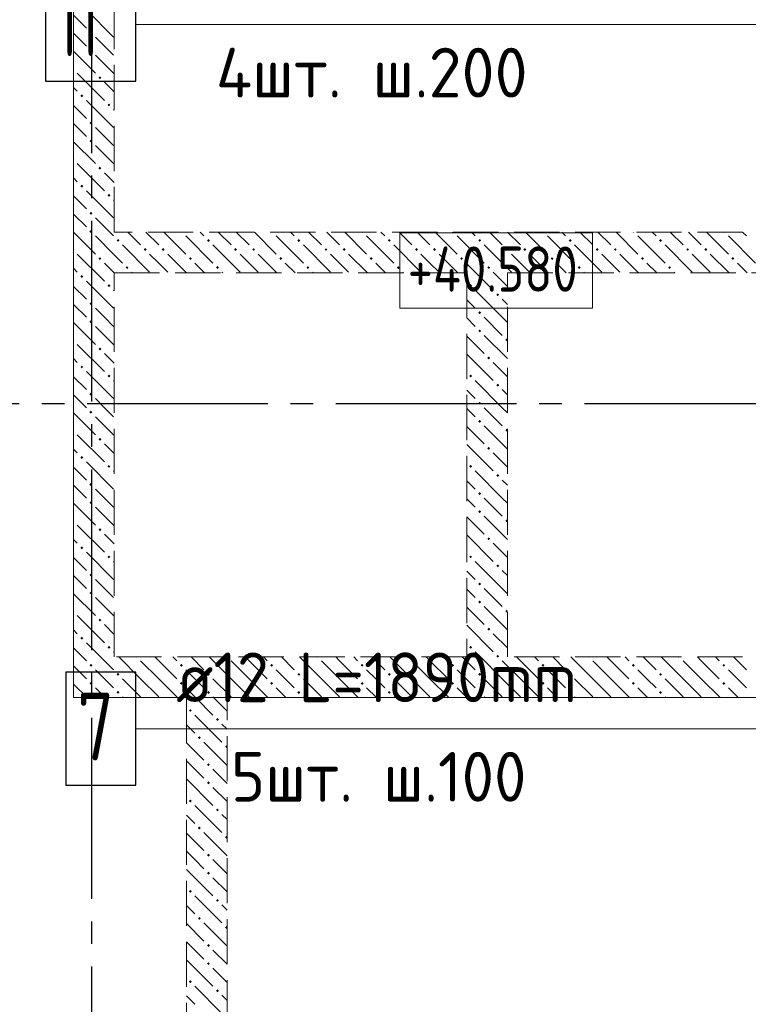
# Model space of a CAD drawing. Header units: millimetres. Extents: x 0 to 40665, y 0 to 42000.
# Tile 14 of 18: x 5233 to 8456, y 33333 to 37690. Entities that reach past the tile are written whole.
import ezdxf

# ---------------------------------------------------------------- set-up
doc = ezdxf.new("R2010")
doc.units = ezdxf.units.MM
doc.linetypes.add('______2', pattern=[270, 200, -70])
doc.linetypes.add('______5', pattern=[1100, 800, -100, 100, -100])
for name, color, linetype, lineweight in [('Высотные отметки', 7, 'Continuous', 25), ('ДОП Верх по Х', 7, 'Continuous', 25), ('ЖБ Перекрытие верхний уровень', 7, 'Continuous', 35), ('ЖБ Стена верхний уровень', 7, 'Continuous', 35), ('Оси', 40, '______5', 18), ('Позиционная метка номер позиции', 7, 'Continuous', 13)]:
    doc.layers.add(name, color=color, linetype=linetype, lineweight=lineweight)
doc.styles.add('GOST 2.304-81', font='txt')
doc.styles.add('ISOCPEUR', font='txt')

msp = doc.modelspace()

# ---------------------------------------------------------------- hatches: boundary and pattern name
at = {"layer": 'ЖБ Стена верхний уровень', "linetype": 'Continuous', "lineweight": 18, "transparency": 33554687}
for points in [[(5541, 37633.1), (5547.5, 37639.6), (5554, 37633.1), (5547.5, 37626.6)], [(5541, 37553.1), (5547.5, 37559.6), (5554, 37553.1), (5547.5, 37546.6)], [(5470.5, 37476.6), (5474, 37473.1), (5470.5, 37469.7)], [(5581, 37433.1), (5587.5, 37439.6), (5594, 37433.1), (5587.5, 37426.6)], [(5501, 37353.1), (5507.5, 37359.6), (5514, 37353.1), (5507.5, 37346.6)], [(5621, 37313.1), (5627.5, 37319.6), (5634, 37313.1), (5627.5, 37306.6)], [(5541, 37233.1), (5547.5, 37239.6), (5554, 37233.1), (5547.5, 37226.6)], [(5541, 37153.1), (5547.5, 37159.6), (5554, 37153.1), (5547.5, 37146.6)], [(5470.5, 37076.6), (5474, 37073.1), (5470.5, 37069.7)], [(5581, 37033.1), (5587.5, 37039.6), (5594, 37033.1), (5587.5, 37026.6)], [(5501, 36953.1), (5507.5, 36959.6), (5514, 36953.1), (5507.5, 36946.6)], [(5621, 36913.1), (5627.5, 36919.6), (5634, 36913.1), (5627.5, 36906.6)], [(5541, 36833.1), (5547.5, 36839.6), (5554, 36833.1), (5547.5, 36826.6)], [(5541, 36753.1), (5547.5, 36759.6), (5554, 36753.1), (5547.5, 36746.6)], [(5950.8, 36750), (5947.5, 36746.6), (5944.1, 36750)], [(6350.8, 36750), (6347.5, 36746.6), (6344.1, 36750)], [(6750.8, 36750), (6747.5, 36746.6), (6744.1, 36750)], [(7150.8, 36750), (7147.5, 36746.6), (7144.1, 36750)], [(7550.8, 36750), (7547.5, 36746.6), (7544.1, 36750)], [(7950.8, 36750), (7947.5, 36746.6), (7944.1, 36750)], [(8350.8, 36750), (8347.5, 36746.6), (8344.1, 36750)], [(5661, 36713.1), (5667.5, 36719.6), (5674, 36713.1), (5667.5, 36706.6)], [(6061, 36713.1), (6067.5, 36719.6), (6074, 36713.1), (6067.5, 36706.6)], [(6461, 36713.1), (6467.5, 36719.6), (6474, 36713.1), (6467.5, 36706.6)], [(6861, 36713.1), (6867.5, 36719.6), (6874, 36713.1), (6867.5, 36706.6)], [(7261, 36713.1), (7267.5, 36719.6), (7274, 36713.1), (7267.5, 36706.6)], [(7661, 36713.1), (7667.5, 36719.6), (7674, 36713.1), (7667.5, 36706.6)], [(8061, 36713.1), (8067.5, 36719.6), (8074, 36713.1), (8067.5, 36706.6)], [(5470.5, 36676.6), (5474, 36673.1), (5470.5, 36669.7)], [(5781, 36673.1), (5787.5, 36679.6), (5794, 36673.1), (5787.5, 36666.6)], [(5861, 36673.1), (5867.5, 36679.6), (5874, 36673.1), (5867.5, 36666.6)], [(6181, 36673.1), (6187.5, 36679.6), (6194, 36673.1), (6187.5, 36666.6)], [(6261, 36673.1), (6267.5, 36679.6), (6274, 36673.1), (6267.5, 36666.6)], [(6581, 36673.1), (6587.5, 36679.6), (6594, 36673.1), (6587.5, 36666.6)], [(6661, 36673.1), (6667.5, 36679.6), (6674, 36673.1), (6667.5, 36666.6)], [(6981, 36673.1), (6987.5, 36679.6), (6994, 36673.1), (6987.5, 36666.6)], [(7061, 36673.1), (7067.5, 36679.6), (7074, 36673.1), (7067.5, 36666.6)], [(7381, 36673.1), (7387.5, 36679.6), (7394, 36673.1), (7387.5, 36666.6)], [(7461, 36673.1), (7467.5, 36679.6), (7474, 36673.1), (7467.5, 36666.6)], [(7781, 36673.1), (7787.5, 36679.6), (7794, 36673.1), (7787.5, 36666.6)], [(7861, 36673.1), (7867.5, 36679.6), (7874, 36673.1), (7867.5, 36666.6)], [(8181, 36673.1), (8187.5, 36679.6), (8194, 36673.1), (8187.5, 36666.6)], [(8261, 36673.1), (8267.5, 36679.6), (8274, 36673.1), (8267.5, 36666.6)], [(5581, 36633.1), (5587.5, 36639.6), (5594, 36633.1), (5587.5, 36626.6)], [(5701, 36593.1), (5707.5, 36599.6), (5714, 36593.1), (5707.5, 36586.6)], [(5981, 36633.1), (5987.5, 36639.6), (5994, 36633.1), (5987.5, 36626.6)], [(6101, 36593.1), (6107.5, 36599.6), (6114, 36593.1), (6107.5, 36586.6)], [(6381, 36633.1), (6387.5, 36639.6), (6394, 36633.1), (6387.5, 36626.6)], [(6501, 36593.1), (6507.5, 36599.6), (6514, 36593.1), (6507.5, 36586.6)], [(6781, 36633.1), (6787.5, 36639.6), (6794, 36633.1), (6787.5, 36626.6)], [(6901, 36593.1), (6907.5, 36599.6), (6914, 36593.1), (6907.5, 36586.6)], [(7181, 36633.1), (7187.5, 36639.6), (7194, 36633.1), (7187.5, 36626.6)], [(7301, 36593.1), (7307.5, 36599.6), (7314, 36593.1), (7307.5, 36586.6)], [(7581, 36633.1), (7587.5, 36639.6), (7594, 36633.1), (7587.5, 36626.6)], [(7701, 36593.1), (7707.5, 36599.6), (7714, 36593.1), (7707.5, 36586.6)], [(7981, 36633.1), (7987.5, 36639.6), (7994, 36633.1), (7987.5, 36626.6)], [(8101, 36593.1), (8107.5, 36599.6), (8114, 36593.1), (8107.5, 36586.6)], [(8381, 36633.1), (8387.5, 36639.6), (8394, 36633.1), (8387.5, 36626.6)], [(5501, 36553.1), (5507.5, 36559.6), (5514, 36553.1), (5507.5, 36546.6)], [(5621, 36513.1), (5627.5, 36519.6), (5634, 36513.1), (5627.5, 36506.6)], [(7221, 36513.1), (7227.5, 36519.6), (7234, 36513.1), (7227.5, 36506.6)], [(7341, 36473.1), (7347.5, 36479.6), (7354, 36473.1), (7347.5, 36466.6)], [(5541, 36433.1), (5547.5, 36439.6), (5554, 36433.1), (5547.5, 36426.6)], [(7261, 36393.1), (7267.5, 36399.6), (7274, 36393.1), (7267.5, 36386.6)], [(5541, 36353.1), (5547.5, 36359.6), (5554, 36353.1), (5547.5, 36346.6)], [(7261, 36313.1), (7267.5, 36319.6), (7274, 36313.1), (7267.5, 36306.6)], [(5470.5, 36276.6), (5474, 36273.1), (5470.5, 36269.7)], [(7381, 36273.1), (7387.5, 36279.6), (7390.5, 36276.6), (7390.5, 36269.7), (7387.5, 36266.6)], [(5581, 36233.1), (5587.5, 36239.6), (5594, 36233.1), (5587.5, 36226.6)], [(7301, 36193.1), (7307.5, 36199.6), (7314, 36193.1), (7307.5, 36186.6)], [(5501, 36153.1), (5507.5, 36159.6), (5514, 36153.1), (5507.5, 36146.6)], [(5621, 36113.1), (5627.5, 36119.6), (5634, 36113.1), (5627.5, 36106.6)], [(7221, 36113.1), (7227.5, 36119.6), (7234, 36113.1), (7227.5, 36106.6)], [(7341, 36073.1), (7347.5, 36079.6), (7354, 36073.1), (7347.5, 36066.6)], [(5541, 36033.1), (5547.5, 36039.6), (5554, 36033.1), (5547.5, 36026.6)], [(7261, 35993.1), (7267.5, 35999.6), (7274, 35993.1), (7267.5, 35986.6)], [(5541, 35953.1), (5547.5, 35959.6), (5554, 35953.1), (5547.5, 35946.6)], [(7261, 35913.1), (7267.5, 35919.6), (7274, 35913.1), (7267.5, 35906.6)], [(5470.5, 35876.6), (5474, 35873.1), (5470.5, 35869.7)], [(7381, 35873.1), (7387.5, 35879.6), (7390.5, 35876.6), (7390.5, 35869.7), (7387.5, 35866.6)], [(5581, 35833.1), (5587.5, 35839.6), (5594, 35833.1), (5587.5, 35826.6)], [(7301, 35793.1), (7307.5, 35799.6), (7314, 35793.1), (7307.5, 35786.6)], [(5501, 35753.1), (5507.5, 35759.6), (5514, 35753.1), (5507.5, 35746.6)], [(5621, 35713.1), (5627.5, 35719.6), (5634, 35713.1), (5627.5, 35706.6)], [(7221, 35713.1), (7227.5, 35719.6), (7234, 35713.1), (7227.5, 35706.6)], [(7341, 35673.1), (7347.5, 35679.6), (7354, 35673.1), (7347.5, 35666.6)], [(5541, 35633.1), (5547.5, 35639.6), (5554, 35633.1), (5547.5, 35626.6)], [(7261, 35593.1), (7267.5, 35599.6), (7274, 35593.1), (7267.5, 35586.6)], [(5541, 35553.1), (5547.5, 35559.6), (5554, 35553.1), (5547.5, 35546.6)], [(7261, 35513.1), (7267.5, 35519.6), (7274, 35513.1), (7267.5, 35506.6)], [(5470.5, 35476.6), (5474, 35473.1), (5470.5, 35469.7)], [(7381, 35473.1), (7387.5, 35479.6), (7390.5, 35476.6), (7390.5, 35469.7), (7387.5, 35466.6)], [(5581, 35433.1), (5587.5, 35439.6), (5594, 35433.1), (5587.5, 35426.6)], [(7301, 35393.1), (7307.5, 35399.6), (7314, 35393.1), (7307.5, 35386.6)], [(5501, 35353.1), (5507.5, 35359.6), (5514, 35353.1), (5507.5, 35346.6)], [(5621, 35313.1), (5627.5, 35319.6), (5634, 35313.1), (5627.5, 35306.6)], [(7221, 35313.1), (7227.5, 35319.6), (7234, 35313.1), (7227.5, 35306.6)], [(7341, 35273.1), (7347.5, 35279.6), (7354, 35273.1), (7347.5, 35266.6)], [(5541, 35233.1), (5547.5, 35239.6), (5554, 35233.1), (5547.5, 35226.6)], [(7261, 35193.1), (7267.5, 35199.6), (7274, 35193.1), (7267.5, 35186.6)], [(5541, 35153.1), (5547.5, 35159.6), (5554, 35153.1), (5547.5, 35146.6)], [(7261, 35113.1), (7267.5, 35119.6), (7274, 35113.1), (7267.5, 35106.6)], [(5470.5, 35076.6), (5474, 35073.1), (5470.5, 35069.7)], [(7381, 35073.1), (7387.5, 35079.6), (7390.5, 35076.6), (7390.5, 35069.7), (7387.5, 35066.6)], [(5581, 35033.1), (5587.5, 35039.6), (5594, 35033.1), (5587.5, 35026.6)], [(7301, 34993.1), (7307.5, 34999.6), (7314, 34993.1), (7307.5, 34986.6)], [(5501, 34953.1), (5507.5, 34959.6), (5514, 34953.1), (5507.5, 34946.6)], [(5621, 34913.1), (5627.5, 34919.6), (5634, 34913.1), (5627.5, 34906.6)], [(7221, 34913.1), (7227.5, 34919.6), (7234, 34913.1), (7227.5, 34906.6)], [(5750.8, 34870), (5747.5, 34866.6), (5744.1, 34870)], [(6150.8, 34870), (6147.5, 34866.6), (6144.1, 34870)], [(6550.8, 34870), (6547.5, 34866.6), (6544.1, 34870)], [(6950.8, 34870), (6947.5, 34866.6), (6944.1, 34870)], [(7341, 34873.1), (7347.5, 34879.6), (7354, 34873.1), (7350.8, 34870), (7344.1, 34870)], [(7350.8, 34870), (7347.5, 34866.6), (7344.1, 34870)], [(7750.8, 34870), (7747.5, 34866.6), (7744.1, 34870)], [(8150.8, 34870), (8147.5, 34866.6), (8144.1, 34870)], [(5541, 34833.1), (5547.5, 34839.6), (5554, 34833.1), (5547.5, 34826.6)], [(5941, 34833.1), (5947.5, 34839.6), (5954, 34833.1), (5947.5, 34826.6)], [(6341, 34833.1), (6347.5, 34839.6), (6354, 34833.1), (6347.5, 34826.6)], [(6741, 34833.1), (6747.5, 34839.6), (6754, 34833.1), (6747.5, 34826.6)], [(7141, 34833.1), (7147.5, 34839.6), (7154, 34833.1), (7147.5, 34826.6)], [(7541, 34833.1), (7547.5, 34839.6), (7554, 34833.1), (7547.5, 34826.6)], [(7941, 34833.1), (7947.5, 34839.6), (7954, 34833.1), (7947.5, 34826.6)], [(8341, 34833.1), (8347.5, 34839.6), (8354, 34833.1), (8347.5, 34826.6)], [(5661, 34793.1), (5667.5, 34799.6), (5674, 34793.1), (5667.5, 34786.6)], [(6061, 34793.1), (6067.5, 34799.6), (6074, 34793.1), (6067.5, 34786.6)], [(6461, 34793.1), (6467.5, 34799.6), (6474, 34793.1), (6467.5, 34786.6)], [(6861, 34793.1), (6867.5, 34799.6), (6874, 34793.1), (6867.5, 34786.6)], [(7261, 34793.1), (7267.5, 34799.6), (7274, 34793.1), (7267.5, 34786.6)], [(7661, 34793.1), (7667.5, 34799.6), (7674, 34793.1), (7667.5, 34786.6)], [(8061, 34793.1), (8067.5, 34799.6), (8074, 34793.1), (8067.5, 34786.6)], [(5541, 34753.1), (5547.5, 34759.6), (5554, 34753.1), (5547.5, 34746.6)], [(5941, 34753.1), (5947.5, 34759.6), (5954, 34753.1), (5947.5, 34746.6)], [(6341, 34753.1), (6347.5, 34759.6), (6354, 34753.1), (6347.5, 34746.6)], [(6741, 34753.1), (6747.5, 34759.6), (6754, 34753.1), (6747.5, 34746.6)], [(7141, 34753.1), (7147.5, 34759.6), (7154, 34753.1), (7147.5, 34746.6)], [(7541, 34753.1), (7547.5, 34759.6), (7554, 34753.1), (7547.5, 34746.6)], [(7941, 34753.1), (7947.5, 34759.6), (7954, 34753.1), (7947.5, 34746.6)], [(8341, 34753.1), (8347.5, 34759.6), (8354, 34753.1), (8347.5, 34746.6)], [(5661, 34713.1), (5667.5, 34719.6), (5674, 34713.1), (5667.5, 34706.6)], [(6061, 34713.1), (6067.5, 34719.6), (6074, 34713.1), (6067.5, 34706.6)], [(6461, 34713.1), (6467.5, 34719.6), (6474, 34713.1), (6467.5, 34706.6)], [(6861, 34713.1), (6867.5, 34719.6), (6874, 34713.1), (6867.5, 34706.6)], [(7261, 34713.1), (7267.5, 34719.6), (7274, 34713.1), (7267.5, 34706.6)], [(7661, 34713.1), (7667.5, 34719.6), (7674, 34713.1), (7667.5, 34706.6)], [(8061, 34713.1), (8067.5, 34719.6), (8074, 34713.1), (8067.5, 34706.6)], [(5981, 34633.1), (5987.5, 34639.6), (5994, 34633.1), (5987.5, 34626.6)], [(6101, 34593.1), (6107.5, 34599.6), (6114, 34593.1), (6107.5, 34586.6)], [(6021, 34513.1), (6027.5, 34519.6), (6034, 34513.1), (6027.5, 34506.6)], [(6141, 34473.1), (6147.5, 34479.6), (6150.5, 34476.6), (6150.5, 34469.7), (6147.5, 34466.6)], [(6061, 34393.1), (6067.5, 34399.6), (6074, 34393.1), (6067.5, 34386.6)], [(6061, 34313.1), (6067.5, 34319.6), (6074, 34313.1), (6067.5, 34306.6)], [(5981, 34233.1), (5987.5, 34239.6), (5994, 34233.1), (5987.5, 34226.6)], [(6101, 34193.1), (6107.5, 34199.6), (6114, 34193.1), (6107.5, 34186.6)], [(6021, 34113.1), (6027.5, 34119.6), (6034, 34113.1), (6027.5, 34106.6)], [(6141, 34073.1), (6147.5, 34079.6), (6150.5, 34076.6), (6150.5, 34069.7), (6147.5, 34066.6)], [(6061, 33993.1), (6067.5, 33999.6), (6074, 33993.1), (6067.5, 33986.6)], [(6061, 33913.1), (6067.5, 33919.6), (6074, 33913.1), (6067.5, 33906.6)], [(5981, 33833.1), (5987.5, 33839.6), (5994, 33833.1), (5987.5, 33826.6)], [(6101, 33793.1), (6107.5, 33799.6), (6114, 33793.1), (6107.5, 33786.6)], [(6021, 33713.1), (6027.5, 33719.6), (6034, 33713.1), (6027.5, 33706.6)], [(6141, 33673.1), (6147.5, 33679.6), (6150.5, 33676.6), (6150.5, 33669.7), (6147.5, 33666.6)], [(6061, 33593.1), (6067.5, 33599.6), (6074, 33593.1), (6067.5, 33586.6)], [(6061, 33513.1), (6067.5, 33519.6), (6074, 33513.1), (6067.5, 33506.6)], [(5981, 33433.1), (5987.5, 33439.6), (5994, 33433.1), (5987.5, 33426.6)], [(6101, 33393.1), (6107.5, 33399.6), (6114, 33393.1), (6107.5, 33386.6)]]:
    msp.add_hatch(color=7, dxfattribs=at).paths.add_polyline_path(points, flags=16)

# ---------------------------------------------------------------- linework, layer by layer
at = {"layer": 'Высотные отметки', "color": 7, "linetype": 'Continuous', "lineweight": 18, "transparency": 33554687}
msp.add_lwpolyline([(6914.8, 36413.2), (7765.9, 36413.2), (7765.9, 36746.5), (6914.8, 36746.5), (6914.8, 36413.2)], dxfattribs=at)
at = {"layer": 'ДОП Верх по Х', "color": 7, "linetype": 'Continuous', "lineweight": 13, "transparency": 33554687}
for p, q in [((5882.7, 37668.5), (7946.7, 37668.5)), ((5948.7, 34552.6), (7946.7, 34552.6))]:
    msp.add_line(p, q, dxfattribs=at)
at = {"layer": 'ДОП Верх по Х', "color": 7, "linetype": 'Continuous', "lineweight": 25, "transparency": 33554687}
for points in [[(5346.7, 37418.5), (5746.7, 37418.5), (5746.7, 37918.5), (5346.7, 37918.5), (5346.7, 37418.5)], [(5436.7, 34302.6), (5746.7, 34302.6), (5746.7, 34802.6), (5436.7, 34802.6), (5436.7, 34302.6)]]:
    msp.add_lwpolyline(points, dxfattribs=at)
at = {"layer": 'ЖБ Перекрытие верхний уровень', "color": 7, "linetype": 'Continuous', "lineweight": 18, "transparency": 33554687}
for p, q in [((5470.5, 38920), (5470.5, 34690)), ((5470.5, 34690), (10195.5, 34690))]:
    msp.add_line(p, q, dxfattribs=at)
at = {"layer": 'ЖБ Стена верхний уровень', "color": 251, "linetype": '______2', "lineweight": 13, "true_color": 0x656565, "transparency": 33554687}
for p, q in [((5470.5, 39820), (5470.5, 36750)), ((5650.5, 36750), (5650.5, 39820)), ((5470.5, 36750), (5470.5, 36570)), ((10050.5, 36750), (5650.5, 36750)), ((5470.5, 36570), (5470.5, 34870)), ((5650.5, 34870), (5650.5, 36570)), ((5650.5, 36570), (7210.5, 36570)), ((7210.5, 36570), (7210.5, 34870)), ((7390.5, 36570), (10050.5, 36570)), ((7390.5, 34870), (7390.5, 36570)), ((5470.5, 34870), (5470.5, 34690)), ((7210.5, 34870), (5650.5, 34870)), ((10050.5, 34870), (7390.5, 34870)), ((5470.5, 34690), (5970.5, 34690)), ((5970.5, 34690), (5970.5, 32160)), ((6150.5, 34690), (11300.5, 34690)), ((6150.5, 32160), (6150.5, 34690))]:
    msp.add_line(p, q, dxfattribs=at)
at = {"layer": 'ЖБ Стена верхний уровень', "color": 9, "linetype": 'Continuous', "lineweight": 18, "true_color": 0xc7c7c7, "transparency": 33554687}
for p, q in [((5527.5, 37733.1), (5647.5, 37613.1)), ((5470.5, 37710.1), (5527.5, 37653.1)), ((5470.5, 37630.1), (5527.5, 37573.1)), ((5607.5, 37573.1), (5567.5, 37613.1)), ((5647.5, 37533.1), (5607.5, 37573.1)), ((5470.5, 37550.1), (5567.5, 37453.1)), ((5567.5, 37533.1), (5650.5, 37450.1)), ((5487.5, 37453.1), (5607.5, 37333.1)), ((5487.5, 37373.1), (5470.5, 37390.1)), ((5607.5, 37413.1), (5650.5, 37370.1)), ((5470.5, 37310.1), (5527.5, 37253.1)), ((5527.5, 37333.1), (5647.5, 37213.1)), ((5650.5, 37290.1), (5647.5, 37293.1)), ((5470.5, 37230.1), (5527.5, 37173.1)), ((5607.5, 37173.1), (5567.5, 37213.1)), ((5647.5, 37133.1), (5607.5, 37173.1)), ((5470.5, 37150.1), (5567.5, 37053.1)), ((5567.5, 37133.1), (5650.5, 37050.1)), ((5487.5, 37053.1), (5607.5, 36933.1)), ((5607.5, 37013.1), (5650.5, 36970.1)), ((5487.5, 36973.1), (5470.5, 36990.1)), ((5470.5, 36910.1), (5527.5, 36853.1)), ((5527.5, 36933.1), (5647.5, 36813.1)), ((5650.5, 36890.1), (5647.5, 36893.1)), ((5470.5, 36830.1), (5527.5, 36773.1)), ((5607.5, 36773.1), (5567.5, 36813.1)), ((5647.5, 36733.1), (5607.5, 36773.1)), ((5470.5, 36750.1), (5567.5, 36653.1)), ((5567.5, 36733.1), (5650.5, 36650.1)), ((5710.6, 36750), (5767.5, 36693.1)), ((5790.6, 36750), (5847.5, 36693.1)), ((5870.6, 36750), (5967.5, 36653.1)), ((5967.5, 36733.1), (6087.5, 36613.1)), ((6047.5, 36733.1), (6030.6, 36750)), ((6110.6, 36750), (6167.5, 36693.1)), ((6190.6, 36750), (6247.5, 36693.1)), ((6270.6, 36750), (6367.5, 36653.1)), ((6367.5, 36733.1), (6487.5, 36613.1)), ((6447.5, 36733.1), (6430.6, 36750)), ((6510.6, 36750), (6567.5, 36693.1)), ((6590.6, 36750), (6647.5, 36693.1)), ((6670.6, 36750), (6767.5, 36653.1)), ((6767.5, 36733.1), (6887.5, 36613.1)), ((6847.5, 36733.1), (6830.6, 36750)), ((6910.6, 36750), (6967.5, 36693.1)), ((6990.6, 36750), (7047.5, 36693.1)), ((7070.6, 36750), (7167.5, 36653.1)), ((7167.5, 36733.1), (7287.5, 36613.1)), ((7247.5, 36733.1), (7230.6, 36750)), ((7310.6, 36750), (7367.5, 36693.1)), ((7390.6, 36750), (7447.5, 36693.1)), ((7470.6, 36750), (7567.5, 36653.1)), ((7567.5, 36733.1), (7687.5, 36613.1)), ((7647.5, 36733.1), (7630.6, 36750)), ((7710.6, 36750), (7767.5, 36693.1)), ((7790.6, 36750), (7847.5, 36693.1)), ((7870.6, 36750), (7967.5, 36653.1)), ((7967.5, 36733.1), (8087.5, 36613.1)), ((8047.5, 36733.1), (8030.6, 36750)), ((8110.6, 36750), (8167.5, 36693.1)), ((8190.6, 36750), (8247.5, 36693.1)), ((8270.6, 36750), (8367.5, 36653.1)), ((8367.5, 36733.1), (8487.5, 36613.1)), ((8447.5, 36733.1), (8430.6, 36750)), ((5687.5, 36693.1), (5807.5, 36573.1)), ((6087.5, 36693.1), (6207.5, 36573.1)), ((6487.5, 36693.1), (6607.5, 36573.1)), ((6887.5, 36693.1), (7007.5, 36573.1)), ((7287.5, 36693.1), (7407.5, 36573.1)), ((7687.5, 36693.1), (7807.5, 36573.1)), ((8087.5, 36693.1), (8207.5, 36573.1)), ((5487.5, 36653.1), (5607.5, 36533.1)), ((5650.5, 36650.1), (5687.5, 36613.1)), ((5847.5, 36613.1), (5807.5, 36653.1)), ((5887.5, 36653.1), (5970.6, 36570)), ((6247.5, 36613.1), (6207.5, 36653.1)), ((6287.5, 36653.1), (6370.6, 36570)), ((6647.5, 36613.1), (6607.5, 36653.1)), ((6687.5, 36653.1), (6770.6, 36570)), ((7047.5, 36613.1), (7007.5, 36653.1)), ((7087.5, 36653.1), (7170.6, 36570)), ((7447.5, 36613.1), (7407.5, 36653.1)), ((7487.5, 36653.1), (7570.6, 36570)), ((7847.5, 36613.1), (7807.5, 36653.1)), ((7887.5, 36653.1), (7970.6, 36570)), ((8247.5, 36613.1), (8207.5, 36653.1)), ((8287.5, 36653.1), (8370.6, 36570)), ((5607.5, 36613.1), (5650.5, 36570.1)), ((5887.5, 36573.1), (5847.5, 36613.1)), ((6007.5, 36613.1), (6050.6, 36570)), ((6287.5, 36573.1), (6247.5, 36613.1)), ((6407.5, 36613.1), (6450.6, 36570)), ((6687.5, 36573.1), (6647.5, 36613.1)), ((6807.5, 36613.1), (6850.6, 36570)), ((7087.5, 36573.1), (7047.5, 36613.1)), ((7207.5, 36613.1), (7250.6, 36570)), ((7487.5, 36573.1), (7447.5, 36613.1)), ((7607.5, 36613.1), (7650.6, 36570)), ((7887.5, 36573.1), (7847.5, 36613.1)), ((8007.5, 36613.1), (8050.6, 36570)), ((8287.5, 36573.1), (8247.5, 36613.1)), ((8407.5, 36613.1), (8450.6, 36570)), ((5487.5, 36573.1), (5470.5, 36590.1)), ((5650.5, 36570.1), (5650.6, 36570)), ((5730.6, 36570), (5727.5, 36573.1)), ((6130.6, 36570), (6127.5, 36573.1)), ((6530.6, 36570), (6527.5, 36573.1)), ((6930.6, 36570), (6927.5, 36573.1)), ((7250.6, 36570), (7327.5, 36493.1)), ((7330.6, 36570), (7327.5, 36573.1)), ((7390.5, 36510.1), (7330.6, 36570)), ((7730.6, 36570), (7727.5, 36573.1)), ((8130.6, 36570), (8127.5, 36573.1)), ((5527.5, 36533.1), (5647.5, 36413.1)), ((5470.5, 36510.1), (5527.5, 36453.1)), ((5650.5, 36490.1), (5647.5, 36493.1)), ((7367.5, 36373.1), (7247.5, 36493.1)), ((5470.5, 36430.1), (5527.5, 36373.1)), ((7210.5, 36450.1), (7247.5, 36413.1)), ((7367.5, 36453.1), (7390.5, 36430.1)), ((5607.5, 36373.1), (5567.5, 36413.1)), ((5470.5, 36350.1), (5567.5, 36253.1)), ((5647.5, 36333.1), (5607.5, 36373.1)), ((7247.5, 36333.1), (7210.5, 36370.1)), ((7287.5, 36373.1), (7367.5, 36293.1)), ((7367.5, 36373.1), (7390.5, 36350.1)), ((5567.5, 36333.1), (5650.5, 36250.1)), ((5487.5, 36253.1), (5607.5, 36133.1)), ((7210.5, 36290.1), (7287.5, 36213.1)), ((7287.5, 36293.1), (7390.5, 36190.1)), ((5607.5, 36213.1), (5650.5, 36170.1)), ((7210.5, 36210.1), (7327.5, 36093.1)), ((5487.5, 36173.1), (5470.5, 36190.1)), ((7390.5, 36110.1), (7327.5, 36173.1)), ((5527.5, 36133.1), (5647.5, 36013.1)), ((5470.5, 36110.1), (5527.5, 36053.1)), ((5650.5, 36090.1), (5647.5, 36093.1)), ((7367.5, 35973.1), (7247.5, 36093.1)), ((7210.5, 36050.1), (7247.5, 36013.1)), ((7367.5, 36053.1), (7390.5, 36030.1)), ((5470.5, 36030.1), (5527.5, 35973.1)), ((5607.5, 35973.1), (5567.5, 36013.1)), ((5470.5, 35950.1), (5567.5, 35853.1)), ((5647.5, 35933.1), (5607.5, 35973.1)), ((7247.5, 35933.1), (7210.5, 35970.1)), ((7287.5, 35973.1), (7367.5, 35893.1)), ((7367.5, 35973.1), (7390.5, 35950.1)), ((5567.5, 35933.1), (5650.5, 35850.1)), ((7210.5, 35890.1), (7287.5, 35813.1)), ((7287.5, 35893.1), (7390.5, 35790.1)), ((5487.5, 35853.1), (5607.5, 35733.1)), ((5487.5, 35773.1), (5470.5, 35790.1)), ((5607.5, 35813.1), (5650.5, 35770.1)), ((7210.5, 35810.1), (7327.5, 35693.1)), ((7390.5, 35710.1), (7327.5, 35773.1)), ((5527.5, 35733.1), (5647.5, 35613.1)), ((5470.5, 35710.1), (5527.5, 35653.1)), ((5650.5, 35690.1), (5647.5, 35693.1)), ((7367.5, 35573.1), (7247.5, 35693.1)), ((7210.5, 35650.1), (7247.5, 35613.1)), ((7367.5, 35653.1), (7390.5, 35630.1)), ((5470.5, 35630.1), (5527.5, 35573.1)), ((5607.5, 35573.1), (5567.5, 35613.1)), ((5647.5, 35533.1), (5607.5, 35573.1)), ((7247.5, 35533.1), (7210.5, 35570.1)), ((7287.5, 35573.1), (7367.5, 35493.1)), ((7367.5, 35573.1), (7390.5, 35550.1)), ((5470.5, 35550.1), (5567.5, 35453.1)), ((5567.5, 35533.1), (5650.5, 35450.1)), ((7210.5, 35490.1), (7287.5, 35413.1)), ((7287.5, 35493.1), (7390.5, 35390.1)), ((5487.5, 35453.1), (5607.5, 35333.1)), ((5487.5, 35373.1), (5470.5, 35390.1)), ((5607.5, 35413.1), (5650.5, 35370.1)), ((7210.5, 35410.1), (7327.5, 35293.1)), ((7390.5, 35310.1), (7327.5, 35373.1)), ((5470.5, 35310.1), (5527.5, 35253.1)), ((5527.5, 35333.1), (5647.5, 35213.1)), ((5650.5, 35290.1), (5647.5, 35293.1)), ((7367.5, 35173.1), (7247.5, 35293.1)), ((7210.5, 35250.1), (7247.5, 35213.1)), ((7367.5, 35253.1), (7390.5, 35230.1)), ((5470.5, 35230.1), (5527.5, 35173.1)), ((5607.5, 35173.1), (5567.5, 35213.1)), ((5647.5, 35133.1), (5607.5, 35173.1)), ((7247.5, 35133.1), (7210.5, 35170.1)), ((7287.5, 35173.1), (7367.5, 35093.1)), ((7367.5, 35173.1), (7390.5, 35150.1)), ((5470.5, 35150.1), (5567.5, 35053.1)), ((5567.5, 35133.1), (5650.5, 35050.1)), ((7210.5, 35090.1), (7287.5, 35013.1)), ((7287.5, 35093.1), (7390.5, 34990.1)), ((5487.5, 35053.1), (5607.5, 34933.1)), ((5487.5, 34973.1), (5470.5, 34990.1)), ((5607.5, 35013.1), (5650.5, 34970.1)), ((7210.5, 35010.1), (7327.5, 34893.1)), ((7390.5, 34910.1), (7327.5, 34973.1)), ((5470.5, 34910.1), (5510.6, 34870)), ((5527.5, 34933.1), (5590.6, 34870)), ((5510.6, 34870), (5527.5, 34853.1)), ((5590.6, 34870), (5647.5, 34813.1)), ((5650.5, 34890.1), (5647.5, 34893.1)), ((5767.5, 34773.1), (5670.6, 34870)), ((5847.5, 34853.1), (5830.6, 34870)), ((5910.6, 34870), (5927.5, 34853.1)), ((5990.6, 34870), (6047.5, 34813.1)), ((6167.5, 34773.1), (6070.6, 34870)), ((6247.5, 34853.1), (6230.6, 34870)), ((6310.6, 34870), (6327.5, 34853.1)), ((6390.6, 34870), (6447.5, 34813.1)), ((6567.5, 34773.1), (6470.6, 34870)), ((6647.5, 34853.1), (6630.6, 34870)), ((6710.6, 34870), (6727.5, 34853.1)), ((6790.6, 34870), (6847.5, 34813.1)), ((6967.5, 34773.1), (6870.6, 34870)), ((7047.5, 34853.1), (7030.6, 34870)), ((7110.6, 34870), (7127.5, 34853.1)), ((7190.6, 34870), (7247.5, 34813.1)), ((7270.6, 34870), (7247.5, 34893.1)), ((7367.5, 34773.1), (7270.6, 34870)), ((7447.5, 34853.1), (7430.6, 34870)), ((7510.6, 34870), (7527.5, 34853.1)), ((7590.6, 34870), (7647.5, 34813.1)), ((7767.5, 34773.1), (7670.6, 34870)), ((7847.5, 34853.1), (7830.6, 34870)), ((7910.6, 34870), (7927.5, 34853.1)), ((7990.6, 34870), (8047.5, 34813.1)), ((8167.5, 34773.1), (8070.6, 34870)), ((8247.5, 34853.1), (8230.6, 34870)), ((8310.6, 34870), (8327.5, 34853.1)), ((8390.6, 34870), (8447.5, 34813.1)), ((5470.5, 34830.1), (5527.5, 34773.1)), ((5607.5, 34773.1), (5567.5, 34813.1)), ((5767.5, 34853.1), (5847.5, 34773.1)), ((5847.5, 34853.1), (5927.5, 34773.1)), ((6007.5, 34773.1), (5967.5, 34813.1)), ((6167.5, 34853.1), (6247.5, 34773.1)), ((6247.5, 34853.1), (6327.5, 34773.1)), ((6407.5, 34773.1), (6367.5, 34813.1)), ((6567.5, 34853.1), (6647.5, 34773.1)), ((6647.5, 34853.1), (6727.5, 34773.1)), ((6807.5, 34773.1), (6767.5, 34813.1)), ((6967.5, 34853.1), (7047.5, 34773.1)), ((7047.5, 34853.1), (7127.5, 34773.1)), ((7207.5, 34773.1), (7167.5, 34813.1)), ((7367.5, 34853.1), (7447.5, 34773.1)), ((7447.5, 34853.1), (7527.5, 34773.1)), ((7607.5, 34773.1), (7567.5, 34813.1)), ((7767.5, 34853.1), (7847.5, 34773.1)), ((7847.5, 34853.1), (7927.5, 34773.1)), ((8007.5, 34773.1), (7967.5, 34813.1)), ((8167.5, 34853.1), (8247.5, 34773.1)), ((8247.5, 34853.1), (8327.5, 34773.1)), ((8407.5, 34773.1), (8367.5, 34813.1)), ((5647.5, 34733.1), (5607.5, 34773.1)), ((5687.5, 34773.1), (5767.5, 34693.1)), ((5767.5, 34773.1), (5847.5, 34693.1)), ((5847.5, 34773.1), (5930.6, 34690)), ((6047.5, 34733.1), (6007.5, 34773.1)), ((6087.5, 34773.1), (6167.5, 34693.1)), ((6167.5, 34773.1), (6247.5, 34693.1)), ((6247.5, 34773.1), (6330.6, 34690)), ((6447.5, 34733.1), (6407.5, 34773.1)), ((6487.5, 34773.1), (6567.5, 34693.1)), ((6567.5, 34773.1), (6647.5, 34693.1)), ((6647.5, 34773.1), (6730.6, 34690)), ((6847.5, 34733.1), (6807.5, 34773.1)), ((6887.5, 34773.1), (6967.5, 34693.1)), ((6967.5, 34773.1), (7047.5, 34693.1)), ((7047.5, 34773.1), (7130.6, 34690)), ((7247.5, 34733.1), (7207.5, 34773.1)), ((7287.5, 34773.1), (7367.5, 34693.1)), ((7367.5, 34773.1), (7447.5, 34693.1)), ((7447.5, 34773.1), (7530.6, 34690)), ((7647.5, 34733.1), (7607.5, 34773.1)), ((7687.5, 34773.1), (7767.5, 34693.1)), ((7767.5, 34773.1), (7847.5, 34693.1)), ((7847.5, 34773.1), (7930.6, 34690)), ((8047.5, 34733.1), (8007.5, 34773.1)), ((8087.5, 34773.1), (8167.5, 34693.1)), ((8167.5, 34773.1), (8247.5, 34693.1)), ((8247.5, 34773.1), (8330.6, 34690)), ((8447.5, 34733.1), (8407.5, 34773.1)), ((5470.5, 34750.1), (5530.6, 34690)), ((5567.5, 34733.1), (5610.6, 34690)), ((5967.5, 34733.1), (6010.6, 34690)), ((6367.5, 34733.1), (6410.6, 34690)), ((6767.5, 34733.1), (6810.6, 34690)), ((7167.5, 34733.1), (7210.6, 34690)), ((7567.5, 34733.1), (7610.6, 34690)), ((7967.5, 34733.1), (8010.6, 34690)), ((8367.5, 34733.1), (8410.6, 34690)), ((5687.5, 34693.1), (5690.6, 34690)), ((6010.6, 34690), (6087.5, 34613.1)), ((6087.5, 34693.1), (6090.6, 34690)), ((6090.6, 34690), (6150.5, 34630.1)), ((6487.5, 34693.1), (6490.6, 34690)), ((6887.5, 34693.1), (6890.6, 34690)), ((7287.5, 34693.1), (7290.6, 34690)), ((7687.5, 34693.1), (7690.6, 34690)), ((8087.5, 34693.1), (8090.6, 34690)), ((6007.5, 34613.1), (6127.5, 34493.1)), ((5970.5, 34570.1), (6007.5, 34533.1)), ((6150.5, 34550.1), (6127.5, 34573.1)), ((5970.5, 34490.1), (6047.5, 34413.1)), ((6150.5, 34390.1), (6047.5, 34493.1)), ((6007.5, 34373.1), (5970.5, 34410.1)), ((6047.5, 34333.1), (6007.5, 34373.1)), ((6087.5, 34373.1), (6150.5, 34310.1)), ((5970.5, 34330.1), (6087.5, 34213.1)), ((6087.5, 34293.1), (6150.5, 34230.1)), ((6007.5, 34213.1), (6127.5, 34093.1)), ((5970.5, 34170.1), (6007.5, 34133.1)), ((6150.5, 34150.1), (6127.5, 34173.1)), ((5970.5, 34090.1), (6047.5, 34013.1)), ((6150.5, 33990.1), (6047.5, 34093.1)), ((6007.5, 33973.1), (5970.5, 34010.1)), ((6047.5, 33933.1), (6007.5, 33973.1)), ((6087.5, 33973.1), (6150.5, 33910.1)), ((5970.5, 33930.1), (6087.5, 33813.1)), ((6087.5, 33893.1), (6150.5, 33830.1)), ((6007.5, 33813.1), (6127.5, 33693.1)), ((5970.5, 33770.1), (6007.5, 33733.1)), ((6150.5, 33750.1), (6127.5, 33773.1)), ((5970.5, 33690.1), (6047.5, 33613.1)), ((6150.5, 33590.1), (6047.5, 33693.1)), ((6007.5, 33573.1), (5970.5, 33610.1)), ((6047.5, 33533.1), (6007.5, 33573.1)), ((6087.5, 33573.1), (6150.5, 33510.1)), ((5970.5, 33530.1), (6087.5, 33413.1)), ((6087.5, 33493.1), (6150.5, 33430.1)), ((6007.5, 33413.1), (6127.5, 33293.1)), ((5970.5, 33370.1), (6007.5, 33333.1)), ((6150.5, 33350.1), (6127.5, 33373.1))]:
    msp.add_line(p, q, dxfattribs=at)
at = {"layer": 'Оси', "color": 8, "linetype": '______5', "lineweight": -3, "transparency": 33554687}
for p, q in [((5550.5, 40100), (5550.5, 7060)), ((12930.5, 35990), (3600, 35990))]:
    msp.add_line(p, q, dxfattribs=at)
at = {"layer": 'Позиционная метка номер позиции', "color": 7, "linetype": 'Continuous', "lineweight": 13, "transparency": 33554687}
for points in [[(10050.5, 36981.7), (9363.8, 37668.5), (5746.7, 37668.5)], [(10790.5, 34278.1), (10516, 34552.6), (5746.7, 34552.6)]]:
    msp.add_lwpolyline(points, dxfattribs=at)

# ---------------------------------------------------------------- texts
at = {"layer": 'Высотные отметки', "color": 7, "linetype": 'Continuous', "lineweight": 18, "transparency": 33554687, "insert": (6948.8, 36486.5), "char_height": 200, "width": 884.914, "attachment_point": 7, "style": 'GOST 2.304-81'}
msp.add_mtext('\\W1.02;+40.580', dxfattribs=at)
at = {"layer": 'ДОП Верх по Х', "color": 7, "linetype": 'Continuous', "lineweight": 13, "transparency": 33554687, "attachment_point": 7, "style": 'ISOCPEUR'}
for s, insert, char_height, width in [('\\W0.62;11', (5396.7, 37528.5), 300, 393.75), ('\\W0.97;4шт. ш.200 ', (6100.7, 37345.8), 220, 1734.412), ('\\W0.94;ø12 L=1890mm ', (5924.7, 34669.9), 220, 2104.383), ('\\W0.78;7', (5486.7, 34412.6), 300, 326.407), ('\\W0.95;5шт. ш.100 ', (6166.7, 34229.9), 220, 1665.521)]:
    msp.add_mtext(s, dxfattribs=dict(at, insert=insert, char_height=char_height, width=width))

doc.saveas('drawing.dxf')
